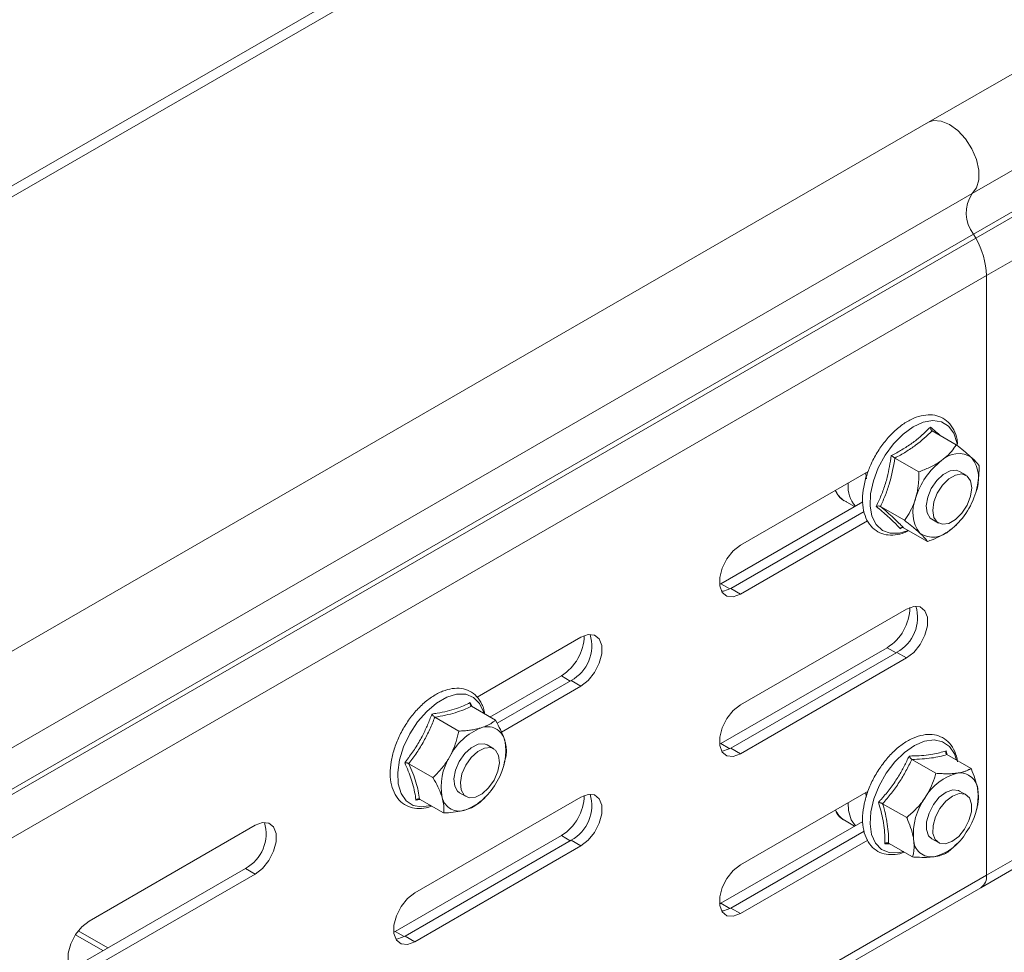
# Model space of a CAD drawing. Header units: millimetres. Extents: x 38 to 1681, y -3632 to -200.
# Tile 7 of 27: x 581 to 688, y -3160 to -3059. Entities that reach past the tile are written whole.
import ezdxf

# ---------------------------------------------------------------- set-up
doc = ezdxf.new("R2010")
doc.units = ezdxf.units.MM

msp = doc.modelspace()

# ---------------------------------------------------------------- linework, layer by layer
at = {"color": 7, "linetype": 'Continuous', "lineweight": 15}
for p, q in [((1066.31, -2846.49), (679.52, -3069.78)), ((684.27, -3077.52), (1071.06, -2854.24)), ((684.4, -3081.93), (1071.18, -2858.65)), ((684.64, -3082.37), (1071.43, -2859.08)), ((685.81, -3086.42), (1072.59, -2863.13)), ((685.81, -3151.53), (1072.59, -2928.24)), ((685.18, -3152.9), (1071.97, -2929.61)), ((567.01, -3084.18), (657.56, -3031.9)), ((567.01, -3085.4), (658.62, -3032.52)), ((679.52, -3069.78), (292.73, -3293.07)), ((297.48, -3300.81), (684.27, -3077.52)), ((297.61, -3305.22), (684.4, -3081.93)), ((684.64, -3082.37), (684.4, -3081.93)), ((297.85, -3305.66), (684.64, -3082.37)), ((298.97, -3309.73), (685.81, -3086.42)), ((685.81, -3151.53), (685.81, -3086.42)), ((679.92, -3103.29), (682.53, -3104.79)), ((675.87, -3106.24), (678.48, -3107.74)), ((672.97, -3107.7), (659.11, -3115.7)), ((683.59, -3108.1), (682.89, -3107.69)), ((672.81, -3108.14), (672.73, -3108.33)), ((670.78, -3109.07), (670.78, -3108.96)), ((684.69, -3109.83), (684.69, -3109.83)), ((670.38, -3110.87), (671.5, -3111.51)), ((656.99, -3119.89), (672.39, -3110.99)), ((672.53, -3112.04), (658.05, -3120.4)), ((674.31, -3111.49), (676.91, -3113)), ((659.11, -3121.01), (672.91, -3113.04)), ((679.89, -3112.89), (680.59, -3113.3)), ((676.7, -3113.77), (676.45, -3113.91)), ((676.79, -3113.8), (679.4, -3115.3)), ((682.6, -3113.43), (682.64, -3113.39)), ((656.83, -3119.97), (656.99, -3119.89)), ((659.11, -3121.01), (658.05, -3120.4)), ((677.14, -3122.64), (659.11, -3133.05)), ((641.79, -3125.7), (630.52, -3132.21)), ((656.99, -3137.24), (675.02, -3126.83)), ((676.08, -3127.34), (658.05, -3137.75)), ((659.11, -3138.36), (677.14, -3127.95)), ((677.14, -3127.95), (676.08, -3127.34)), ((631.92, -3134.36), (639.67, -3129.89)), ((640.73, -3130.4), (632.69, -3135.04)), ((633.16, -3135.99), (641.79, -3131.01)), ((641.79, -3131.01), (640.73, -3130.4)), ((629.78, -3132.79), (629.97, -3133.24)), ((629.9, -3133.2), (632.51, -3134.7)), ((625.94, -3134.39), (628.54, -3135.89)), ((632.33, -3137.8), (631.62, -3137.39)), ((656.83, -3137.32), (656.99, -3137.24)), ((633.67, -3138.56), (633.46, -3139.34)), ((659.11, -3138.36), (658.05, -3137.75)), ((681.42, -3138.05), (681.53, -3138.45)), ((681.52, -3138.44), (684.13, -3139.95)), ((623.12, -3139.43), (625.73, -3140.93)), ((633.43, -3139.53), (633.48, -3139.35)), ((677.71, -3138.97), (680.31, -3140.47)), ((628.62, -3142.59), (629.33, -3143)), ((672.96, -3142.41), (659.11, -3150.4)), ((683.59, -3142.81), (682.89, -3142.4)), ((641.79, -3143.05), (623.76, -3153.46)), ((624.31, -3143.3), (623.87, -3143.38)), ((624.28, -3143.28), (626.88, -3144.78)), ((631.21, -3143.25), (630.85, -3143.6)), ((631.21, -3143.25), (631.37, -3143.08)), ((670.83, -3144.52), (670.78, -3143.67)), ((674.54, -3143.77), (677.15, -3145.27)), ((684.69, -3144.53), (684.78, -3144.22)), ((606.43, -3146.11), (588.4, -3156.52)), ((656.99, -3154.59), (672.39, -3145.7)), ((670.38, -3145.57), (671.5, -3146.21)), ((621.64, -3157.65), (639.67, -3147.24)), ((672.53, -3146.74), (658.05, -3155.1)), ((640.73, -3147.75), (622.7, -3158.16)), ((623.76, -3158.77), (641.79, -3148.36)), ((641.79, -3148.36), (640.73, -3147.75)), ((659.11, -3155.71), (672.92, -3147.74)), ((675.3, -3148.12), (674.76, -3148.14)), ((675.19, -3148.05), (677.79, -3149.55)), ((679.89, -3147.59), (680.59, -3148)), ((682.55, -3148.17), (682.64, -3148.09)), ((299.02, -3374.82), (685.81, -3151.53)), ((605.37, -3150.81), (587.34, -3161.22)), ((588.4, -3161.83), (606.43, -3151.42)), ((606.43, -3151.42), (605.37, -3150.81)), ((298.4, -3376.19), (685.18, -3152.9)), ((656.83, -3154.68), (656.99, -3154.59)), ((659.11, -3155.71), (658.05, -3155.1)), ((590.44, -3159.43), (587.22, -3157.57)), ((621.47, -3157.73), (621.64, -3157.65)), ((623.76, -3158.77), (622.7, -3158.16))]:
    msp.add_line(p, q, dxfattribs=at)
at = {"color": 8, "linetype": 'Continuous', "lineweight": 15}
for p, q in [((656.99, -3119.89), (657.96, -3120.45)), ((675.02, -3126.83), (675.99, -3127.39)), ((639.67, -3129.89), (640.64, -3130.45)), ((656.99, -3137.24), (657.96, -3137.8)), ((672.75, -3143.05), (672.73, -3142.54)), ((639.67, -3147.24), (640.64, -3147.8)), ((656.99, -3154.59), (657.96, -3155.15)), ((621.64, -3157.65), (622.61, -3158.21)), ((589.91, -3159.73), (586.92, -3158.01))]:
    msp.add_line(p, q, dxfattribs=at)
at = {"color": 7, "linetype": 'Continuous', "lineweight": 15, "flags": 128}
for points in [[(679.52, -3069.78), (680.07, -3069.59), (680.9, -3069.64), (681.8, -3070.01), (682.7, -3070.68), (683.52, -3071.59), (684.21, -3072.67), (684.71, -3073.83), (684.97, -3074.98), (684.98, -3076.04), (684.74, -3076.91), (684.27, -3077.52)], [(684.27, -3077.52), (684.74, -3076.91), (684.98, -3076.04), (684.97, -3074.98), (684.71, -3073.83), (684.21, -3072.67), (683.52, -3071.59), (682.7, -3070.68), (681.8, -3070.01), (680.9, -3069.64), (680.07, -3069.59), (679.52, -3069.78)], [(682.89, -3107.69), (682.53, -3107.57), (681.85, -3107.64), (681.11, -3108.02), (680.41, -3108.68), (679.82, -3109.54), (679.43, -3110.48)], [(679.97, -3111.92), (680.1, -3111.01), (680.47, -3110.06), (681.03, -3109.19), (681.72, -3108.5), (682.46, -3108.08), (683.15, -3107.97), (683.72, -3108.19), (684.09, -3108.71), (684.21, -3109.48), (684.09, -3110.39), (683.72, -3111.34), (683.15, -3112.21), (682.46, -3112.9), (681.72, -3113.33), (681.03, -3113.43), (680.47, -3113.21), (680.1, -3112.69), (679.97, -3111.92)], [(679.43, -3110.48), (679.27, -3111.41), (679.36, -3112.2), (679.7, -3112.75), (679.89, -3112.89)], [(659.11, -3115.7), (658.33, -3116.31), (657.64, -3117.17), (657.12, -3118.18), (656.85, -3119.2), (656.85, -3120.12), (657.12, -3120.83), (657.64, -3121.24), (658.33, -3121.3), (659.11, -3121.01)], [(658.05, -3120.4), (657.27, -3120.69), (657.05, -3120.71)], [(677.14, -3127.95), (677.93, -3127.34), (678.62, -3126.48), (679.13, -3125.47), (679.41, -3124.45), (679.41, -3123.53), (679.13, -3122.82), (678.62, -3122.41), (677.93, -3122.35), (677.14, -3122.64)], [(641.79, -3131.01), (642.57, -3130.4), (643.27, -3129.54), (643.78, -3128.53), (644.05, -3127.51), (644.05, -3126.59), (643.78, -3125.88), (643.27, -3125.47), (642.57, -3125.41), (641.79, -3125.7)], [(659.11, -3133.05), (658.33, -3133.67), (657.64, -3134.53), (657.12, -3135.53), (656.85, -3136.55), (656.85, -3137.47), (657.12, -3138.18), (657.64, -3138.59), (658.33, -3138.65), (659.11, -3138.36)], [(631.62, -3137.39), (631.29, -3137.27), (630.62, -3137.32), (629.88, -3137.69), (629.18, -3138.34), (628.58, -3139.19), (628.18, -3140.13), (628, -3141.06), (628.09, -3141.86), (628.41, -3142.43), (628.62, -3142.59)], [(628.79, -3142.26), (628.71, -3141.47), (628.88, -3140.54), (629.29, -3139.6), (629.88, -3138.75), (630.59, -3138.1), (631.33, -3137.73), (632, -3137.68), (632.53, -3137.96), (632.86, -3138.53), (632.95, -3139.33), (632.77, -3140.25), (632.37, -3141.2), (631.77, -3142.05), (631.07, -3142.69), (630.33, -3143.07), (629.66, -3143.12), (629.12, -3142.84), (628.79, -3142.26)], [(658.05, -3137.75), (657.27, -3138.04), (657.05, -3138.06)], [(641.79, -3148.36), (642.57, -3147.75), (643.27, -3146.89), (643.78, -3145.88), (644.05, -3144.86), (644.05, -3143.94), (643.78, -3143.23), (643.27, -3142.82), (642.57, -3142.76), (641.79, -3143.05)], [(682.89, -3142.4), (682.77, -3142.34), (682.14, -3142.27), (681.42, -3142.53), (680.69, -3143.08), (680.05, -3143.87), (679.57, -3144.79), (679.3, -3145.74), (679.29, -3146.59), (679.53, -3147.26), (679.89, -3147.59)], [(680, -3147), (680.01, -3146.14), (680.27, -3145.2), (680.75, -3144.28), (681.4, -3143.49), (682.13, -3142.94), (682.85, -3142.68), (683.48, -3142.75), (683.95, -3143.14), (684.19, -3143.81), (684.18, -3144.66), (683.91, -3145.61), (683.43, -3146.53), (682.79, -3147.32), (682.06, -3147.87), (681.34, -3148.13), (680.7, -3148.06), (680.24, -3147.67), (680, -3147)], [(671.58, -3146.17), (671.13, -3145.52), (670.83, -3144.52)], [(606.43, -3151.42), (607.22, -3150.81), (607.91, -3149.95), (608.42, -3148.94), (608.7, -3147.92), (608.7, -3147), (608.42, -3146.29), (607.91, -3145.88), (607.22, -3145.82), (606.43, -3146.11)], [(659.11, -3150.4), (658.33, -3151.02), (657.64, -3151.88), (657.12, -3152.88), (656.85, -3153.9), (656.85, -3154.82), (657.12, -3155.53), (657.64, -3155.94), (658.33, -3156), (659.11, -3155.71)], [(623.76, -3153.46), (622.97, -3154.08), (622.28, -3154.94), (621.77, -3155.94), (621.49, -3156.96), (621.49, -3157.88), (621.77, -3158.59), (622.28, -3159), (622.97, -3159.06), (623.76, -3158.77)], [(658.05, -3155.1), (657.27, -3155.39), (657.05, -3155.41)], [(588.4, -3156.52), (587.62, -3157.13), (586.92, -3157.99), (586.41, -3159), (586.14, -3160.02), (586.14, -3160.94), (586.41, -3161.65), (586.92, -3162.06), (587.62, -3162.12), (588.4, -3161.83)], [(622.7, -3158.16), (621.91, -3158.45), (621.69, -3158.47)]]:
    msp.add_lwpolyline(points, dxfattribs=at)
at = {"color": 8, "linetype": 'Continuous', "lineweight": 15, "flags": 128}
for points in [[(682.63, -3104.78), (682.59, -3104.56), (682.26, -3103.54), (681.7, -3102.77), (680.93, -3102.3), (680, -3102.15), (678.95, -3102.33), (677.85, -3102.84), (676.76, -3103.64), (675.73, -3104.69), (674.81, -3105.93), (674.07, -3107.3), (673.53, -3108.72)], [(672.78, -3108.48), (672.72, -3107.94), (672.73, -3107.84)], [(673.53, -3108.72), (673.23, -3110.13), (673.18, -3111.43), (673.38, -3112.56), (673.84, -3113.46), (674.51, -3114.09), (675.36, -3114.4), (676.36, -3114.38), (677.3, -3114.09)], [(631.27, -3133.99), (631.22, -3133.8), (630.78, -3132.88), (630.13, -3132.23), (629.29, -3131.89), (628.3, -3131.89), (627.23, -3132.21), (626.12, -3132.84), (625.05, -3133.75), (624.06, -3134.89), (623.21, -3136.19), (622.55, -3137.6), (622.1, -3139.02), (621.91, -3140.39), (621.97, -3141.63), (622.28, -3142.67), (622.83, -3143.46), (623.58, -3143.96), (624.5, -3144.13), (625.5, -3143.98)], [(682.54, -3139.03), (682.32, -3138.36), (681.78, -3137.56), (681.03, -3137.04), (680.12, -3136.85), (679.09, -3137), (677.99, -3137.46), (676.9, -3138.22), (675.85, -3139.24), (674.92, -3140.47), (674.15, -3141.82), (673.58, -3143.25), (673.25, -3144.65), (673.17, -3145.97), (673.34, -3147.13), (673.77, -3148.07), (674.41, -3148.73), (675.25, -3149.08), (676.23, -3149.11), (676.8, -3148.98)]]:
    msp.add_lwpolyline(points, dxfattribs=at)
at = {"color": 7, "linetype": 'Continuous', "lineweight": 15}
for centre, radius, start, end in [((687.32, -3079.64), 3.72, 145.2373, 218.045), ((677.22, -3086.7), 8.59, 1.8773, 30.2825), ((685.86, -3112.9), 8.07, 127.7046, 163.575), ((682.75, -3108.31), 2.56, 55.8472, 135.3963), ((681.19, -3108.47), 3.77, 336.6012, 37.2697), ((674.06, -3109.31), 3.28, 175.756, 220.9974), ((681.58, -3112.11), 3.77, 156.6012, 217.2697), ((676.91, -3107.69), 8.07, 307.7046, 343.575), ((680.02, -3112.27), 2.56, 235.8472, 315.3963), ((672.23, -3122.36), 5.27, 301.9974, 358.8246), ((674.04, -3123.56), 4.29, 298.461, 16.6994), ((636.88, -3125.42), 5.27, 301.9974, 358.8246), ((638.68, -3126.62), 4.29, 298.461, 16.6994), ((633.32, -3141.53), 6.44, 111.6046, 153.4988), ((631.65, -3137.33), 1.92, 13.6061, 111.3635), ((627.51, -3138.06), 6.12, 327.7536, 11.1279), ((632.74, -3141.92), 6.12, 147.7536, 191.1279), ((684.03, -3145.89), 5.61, 104.3091, 150.3582), ((682.92, -3142.39), 1.96, 1.7242, 98.0483), ((626.92, -3138.45), 6.44, 291.6046, 333.4988), ((636.88, -3142.77), 5.27, 301.9974, 358.8246), ((638.68, -3143.97), 4.29, 298.461, 16.6994), ((678, -3142.87), 6.9, 324.523, 4.4693), ((628.59, -3142.65), 1.92, 193.6061, 291.3635), ((684.77, -3147.12), 6.9, 144.523, 184.4693), ((603.33, -3147.03), 4.29, 298.461, 16.6994), ((678.74, -3144.1), 5.61, 284.3091, 330.3582), ((679.85, -3147.6), 1.96, 181.7242, 278.0483), ((684.38, -3151.71), 1.44, 304.0564, 7.2558), ((684.34, -3151.69), 1.48, 305.0133, 6.2988)]:
    msp.add_arc(centre, radius, start, end, dxfattribs=at)
at = {"color": 8, "linetype": 'Continuous', "lineweight": 15}
for centre, radius, start, end in [((671.54, -3108.92), 2.27, 201.294, 239.0878), ((671.6, -3143.57), 2.34, 201.893, 238.4888)]:
    msp.add_arc(centre, radius, start, end, dxfattribs=at)
at = {"color": 7, "linetype": 'Continuous', "lineweight": 15}
for points, knots in [([(682.67, -3104.77), (682.66, -3104.59), (682.62, -3104), (682.29, -3103.15), (681.7, -3102.31), (680.89, -3101.76), (679.96, -3101.51), (678.96, -3101.56), (677.9, -3101.88), (676.82, -3102.48), (675.76, -3103.33), (674.78, -3104.4), (673.92, -3105.62), (673.23, -3106.89), (672.94, -3107.74), (672.81, -3108.14)], [0, 0, 0, 0, 0.03671, 0.120678, 0.203252, 0.282653, 0.359795, 0.437041, 0.516657, 0.598571, 0.681391, 0.764112, 0.84666, 0.92916, 1, 1, 1, 1]), ([(675.48, -3105.97), (675.68, -3105.86), (676.26, -3105.56), (677.2, -3105), (678.48, -3104.1), (679.25, -3103.34), (679.73, -3102.87)], [0, 0, 0, 0, 0.118019, 0.354226, 0.592482, 1, 1, 1, 1]), ([(679.92, -3103.29), (679.35, -3103.82), (678.48, -3104.63), (677.05, -3105.58), (676.27, -3106.02), (675.87, -3106.24)], [0, 0, 0, 0, 0.491906, 0.744908, 1, 1, 1, 1]), ([(679.92, -3103.29), (679.89, -3103.27), (679.84, -3103.23), (679.78, -3103.12), (679.74, -3103), (679.73, -3102.91), (679.73, -3102.87), (679.73, -3102.87)], [0, 0, 0, 0, 0.236184, 0.471397, 0.732465, 0.992086, 1, 1, 1, 1]), ([(680.93, -3106.51), (681.19, -3106.3), (681.71, -3105.88), (682.2, -3105.28), (682.45, -3104.91), (682.53, -3104.79)], [0, 0, 0, 0, 0.39547, 0.801975, 1, 1, 1, 1]), ([(682.53, -3104.79), (682.81, -3105.01), (683.37, -3105.47), (683.9, -3105.92), (684.15, -3106.15), (684.19, -3106.19)], [0, 0, 0, 0, 0.442922, 0.896343, 1, 1, 1, 1]), ([(673.84, -3111.49), (673.93, -3111.29), (674.22, -3110.7), (674.64, -3109.66), (675.15, -3108.03), (675.35, -3106.76), (675.48, -3105.97)], [0, 0, 0, 0, 0.118019, 0.354226, 0.592482, 1, 1, 1, 1]), ([(675.87, -3106.24), (675.71, -3107.15), (675.45, -3108.53), (674.86, -3110.26), (674.49, -3111.08), (674.31, -3111.49)], [0, 0, 0, 0, 0.491906, 0.744908, 1, 1, 1, 1]), ([(675.87, -3106.24), (675.84, -3106.22), (675.78, -3106.18), (675.68, -3106.11), (675.58, -3106.04), (675.51, -3105.99), (675.48, -3105.97), (675.48, -3105.97)], [0, 0, 0, 0, 0.236184, 0.471397, 0.732465, 0.992086, 1, 1, 1, 1]), ([(678.48, -3107.74), (678.87, -3107.59), (679.66, -3107.28), (680.46, -3106.84), (680.85, -3106.56), (680.93, -3106.51)], [0, 0, 0, 0, 0.442922, 0.896343, 1, 1, 1, 1]), ([(684.19, -3106.19), (684.35, -3106.34), (684.66, -3106.64), (684.86, -3106.88), (684.97, -3107.03), (684.99, -3107.07), (685.01, -3107.1)], [0, 0, 0, 0, 0.395463, 0.801961, 0.900945, 1, 1, 1, 1]), ([(678.48, -3107.74), (678.48, -3107.87), (678.48, -3108.13), (678.46, -3108.56), (678.42, -3109.05), (678.36, -3109.58), (678.26, -3110.1), (678.17, -3110.44), (678.12, -3110.61)], [0, 0, 0, 0, 0.131218, 0.262602, 0.44461, 0.627382, 0.813064, 1, 1, 1, 1]), ([(685.01, -3107.1), (685.01, -3107.23), (685.01, -3107.48), (684.98, -3108.1), (684.91, -3108.95), (684.74, -3109.63), (684.65, -3109.97)], [0, 0, 0, 0, 0.131287, 0.262739, 0.627508, 1, 1, 1, 1]), ([(672.73, -3108.33), (672.67, -3108.57), (672.48, -3109.27), (672.33, -3110.41), (672.38, -3111.66), (672.68, -3112.77), (673.23, -3113.66), (673.99, -3114.29), (674.9, -3114.61), (675.89, -3114.62), (676.71, -3114.45), (677.2, -3114.19), (677.35, -3114.12)], [0, 0, 0, 0, 0.0603457, 0.1751802, 0.2908488, 0.4070888, 0.522046, 0.6330009, 0.7401046, 0.8465889, 0.9558202, 1, 1, 1, 1]), ([(669.4, -3109.76), (669.52, -3109.97), (669.78, -3110.46), (670.25, -3110.87), (670.6, -3110.96), (670.66, -3110.98)], [0, 0, 0, 0, 0.3905141, 0.8999255, 1, 1, 1, 1]), ([(678.12, -3110.61), (678.08, -3110.75), (677.92, -3111.24), (677.55, -3112.03), (677.16, -3112.66), (676.93, -3112.97), (676.91, -3113)], [0, 0, 0, 0, 0.148154, 0.552, 0.965648, 1, 1, 1, 1]), ([(674.31, -3111.49), (674.28, -3111.48), (674.22, -3111.45), (674.09, -3111.44), (673.97, -3111.45), (673.88, -3111.47), (673.84, -3111.49), (673.84, -3111.49)], [0, 0, 0, 0, 0.236184, 0.471397, 0.732465, 0.992086, 1, 1, 1, 1]), ([(676.45, -3113.91), (676.38, -3113.83), (676.16, -3113.6), (675.74, -3113.16), (674.99, -3112.46), (674.28, -3111.86), (673.84, -3111.49)], [0, 0, 0, 0, 0.1180186, 0.3542262, 0.5924822, 1, 1, 1, 1]), ([(674.31, -3111.49), (674.56, -3111.71), (675.07, -3112.15), (675.74, -3112.75), (676.32, -3113.31), (676.64, -3113.64), (676.79, -3113.8)], [0, 0, 0, 0, 0.245251, 0.49213, 0.745021, 1, 1, 1, 1]), ([(678.58, -3114.4), (678.49, -3114.32), (678.32, -3114.16), (678.01, -3113.89), (677.67, -3113.6), (677.36, -3113.35), (677.11, -3113.15), (676.98, -3113.05), (676.91, -3113)], [0, 0, 0, 0, 0.197022, 0.395591, 0.598294, 0.802087, 0.901008, 1, 1, 1, 1]), ([(676.45, -3113.91), (676.45, -3113.91), (676.47, -3113.88), (676.52, -3113.83), (676.61, -3113.78), (676.7, -3113.76), (676.76, -3113.79), (676.79, -3113.8)], [0, 0, 0, 0, 0.007914, 0.267535, 0.528603, 0.763816, 1, 1, 1, 1]), ([(681.85, -3114.07), (681.56, -3114.27), (680.97, -3114.65), (680.2, -3115), (679.66, -3115.21), (679.49, -3115.27), (679.4, -3115.3)], [0, 0, 0, 0, 0.395463, 0.801961, 0.900945, 1, 1, 1, 1]), ([(682.59, -3113.43), (682.56, -3113.47), (682.4, -3113.64), (682.17, -3113.82), (681.95, -3114), (681.88, -3114.05), (681.85, -3114.07)], [0, 0, 0, 0, 0.1713, 0.740944, 0.870435, 1, 1, 1, 1]), ([(679.4, -3115.3), (679.36, -3115.25), (679.29, -3115.15), (679.15, -3114.97), (678.96, -3114.76), (678.78, -3114.58), (678.65, -3114.46), (678.6, -3114.42), (678.58, -3114.4)], [0, 0, 0, 0, 0.2209562, 0.4428284, 0.6686399, 0.896415, 0.9481929, 1, 1, 1, 1]), ([(631.34, -3134.03), (631.32, -3133.92), (631.29, -3133.75), (631.23, -3133.38), (630.98, -3132.83), (630.52, -3132.1), (629.74, -3131.51), (628.82, -3131.22), (627.82, -3131.23), (626.77, -3131.52), (625.69, -3132.09), (624.63, -3132.91), (623.63, -3133.95), (622.75, -3135.16), (622.03, -3136.48), (621.49, -3137.86), (621.16, -3139.23), (621.05, -3140.55), (621.19, -3141.76), (621.58, -3142.8), (622.21, -3143.61), (623.03, -3144.13), (623.97, -3144.33), (624.83, -3144.3), (625.37, -3144.1), (625.57, -3144.03)], [0, 0, 0, 0, 0.0143542, 0.020926, 0.0477192, 0.0971177, 0.1450701, 0.1914928, 0.237802, 0.2854239, 0.3345053, 0.3842347, 0.4339471, 0.4835521, 0.5331156, 0.5827352, 0.6324969, 0.6825178, 0.7328672, 0.7832809, 0.8327176, 0.8802052, 0.9265124, 0.9730291, 1, 1, 1, 1]), ([(625.61, -3134.04), (625.8, -3134.01), (626.38, -3133.92), (627.29, -3133.73), (628.55, -3133.38), (629.31, -3133.02), (629.78, -3132.79)], [0, 0, 0, 0, 0.118019, 0.354226, 0.592482, 1, 1, 1, 1]), ([(629.9, -3133.2), (629.63, -3133.33), (629.09, -3133.58), (628.15, -3133.9), (627.1, -3134.18), (626.32, -3134.32), (625.94, -3134.39)], [0, 0, 0, 0, 0.2452513, 0.4921305, 0.7450212, 1, 1, 1, 1]), ([(629.9, -3133.2), (629.88, -3133.18), (629.83, -3133.14), (629.78, -3133.04), (629.76, -3132.92), (629.77, -3132.84), (629.78, -3132.79), (629.78, -3132.79)], [0, 0, 0, 0, 0.236184, 0.471397, 0.732465, 0.992086, 1, 1, 1, 1]), ([(622.66, -3139.33), (622.73, -3139.24), (622.88, -3139.05), (623.31, -3138.48), (623.92, -3137.59), (624.61, -3136.39), (625.17, -3135.2), (625.46, -3134.42), (625.61, -3134.04)], [0, 0, 0, 0, 0.058987, 0.117991, 0.354136, 0.592328, 0.795596, 1, 1, 1, 1]), ([(625.94, -3134.39), (625.76, -3134.82), (625.4, -3135.71), (624.75, -3136.99), (623.99, -3138.24), (623.41, -3139.03), (623.12, -3139.43)], [0, 0, 0, 0, 0.245251, 0.49213, 0.745021, 1, 1, 1, 1]), ([(625.61, -3134.04), (625.61, -3134.04), (625.63, -3134.07), (625.68, -3134.14), (625.76, -3134.24), (625.85, -3134.33), (625.91, -3134.37), (625.94, -3134.39)], [0, 0, 0, 0, 0.007914, 0.267535, 0.528603, 0.763816, 1, 1, 1, 1]), ([(628.54, -3135.89), (628.74, -3135.88), (629.13, -3135.86), (629.69, -3135.8), (630.23, -3135.72), (630.61, -3135.63), (630.84, -3135.57), (630.91, -3135.55), (630.95, -3135.54)], [0, 0, 0, 0, 0.220956, 0.442828, 0.66864, 0.896415, 0.948193, 1, 1, 1, 1]), ([(630.95, -3135.54), (631.08, -3135.5), (631.34, -3135.41), (631.69, -3135.26), (632, -3135.09), (632.23, -3134.93), (632.4, -3134.8), (632.47, -3134.74), (632.51, -3134.7)], [0, 0, 0, 0, 0.197022, 0.395591, 0.598294, 0.802087, 0.901008, 1, 1, 1, 1]), ([(633.51, -3136.88), (633.48, -3136.78), (633.36, -3136.41), (633.06, -3135.71), (632.72, -3135.07), (632.52, -3134.73), (632.51, -3134.7)], [0, 0, 0, 0, 0.148154, 0.552, 0.965648, 1, 1, 1, 1]), ([(627.56, -3138.65), (627.73, -3138.3), (628.09, -3137.59), (628.34, -3136.74), (628.48, -3136.17), (628.52, -3135.98), (628.54, -3135.89)], [0, 0, 0, 0, 0.395463, 0.801961, 0.900945, 1, 1, 1, 1]), ([(682.67, -3139.21), (682.63, -3139.01), (682.52, -3138.42), (682.15, -3137.59), (681.48, -3136.83), (680.64, -3136.36), (679.68, -3136.2), (678.66, -3136.33), (677.59, -3136.73), (676.51, -3137.4), (675.47, -3138.32), (674.52, -3139.44), (673.7, -3140.7), (673.04, -3142.05), (672.59, -3143.44), (672.35, -3144.8), (672.35, -3146.08), (672.59, -3147.22), (673.08, -3148.17), (673.79, -3148.87), (674.67, -3149.26), (675.65, -3149.34), (676.4, -3149.25), (676.82, -3149.06), (676.89, -3149.02)], [0, 0, 0, 0, 0.026341, 0.075851, 0.124432, 0.171074, 0.216817, 0.263023, 0.310783, 0.359687, 0.408893, 0.458006, 0.507032, 0.556057, 0.605169, 0.65447, 0.704068, 0.75397, 0.803579, 0.851712, 0.897985, 0.943664, 0.990204, 1, 1, 1, 1]), ([(633.67, -3138.56), (633.67, -3138.5), (633.69, -3138.37), (633.7, -3138.15), (633.7, -3137.89), (633.67, -3137.57), (633.61, -3137.24), (633.55, -3137), (633.51, -3136.88)], [0, 0, 0, 0, 0.131218, 0.262602, 0.44461, 0.627382, 0.813064, 1, 1, 1, 1]), ([(625.73, -3140.93), (625.88, -3140.78), (626.19, -3140.49), (626.63, -3140), (627.04, -3139.48), (627.32, -3139.07), (627.48, -3138.79), (627.53, -3138.7), (627.56, -3138.65)], [0, 0, 0, 0, 0.220956, 0.442828, 0.66864, 0.896415, 0.948193, 1, 1, 1, 1]), ([(674.08, -3143.64), (674.16, -3143.55), (674.32, -3143.37), (674.8, -3142.83), (675.48, -3141.98), (676.25, -3140.84), (676.89, -3139.71), (677.24, -3138.97), (677.41, -3138.6)], [0, 0, 0, 0, 0.058987, 0.117991, 0.354136, 0.592328, 0.795596, 1, 1, 1, 1]), ([(677.41, -3138.6), (677.6, -3138.59), (678.15, -3138.58), (679.03, -3138.54), (680.24, -3138.39), (680.96, -3138.18), (681.42, -3138.05)], [0, 0, 0, 0, 0.118019, 0.354226, 0.592482, 1, 1, 1, 1]), ([(677.41, -3138.6), (677.41, -3138.6), (677.43, -3138.63), (677.47, -3138.71), (677.54, -3138.81), (677.62, -3138.91), (677.68, -3138.95), (677.71, -3138.97)], [0, 0, 0, 0, 0.007914, 0.267535, 0.528603, 0.763816, 1, 1, 1, 1]), ([(681.52, -3138.44), (681.26, -3138.52), (680.75, -3138.66), (679.84, -3138.82), (678.83, -3138.92), (678.08, -3138.95), (677.71, -3138.97)], [0, 0, 0, 0, 0.245251, 0.49213, 0.745021, 1, 1, 1, 1]), ([(681.52, -3138.44), (681.5, -3138.42), (681.45, -3138.38), (681.4, -3138.29), (681.39, -3138.17), (681.41, -3138.09), (681.42, -3138.05), (681.42, -3138.05)], [0, 0, 0, 0, 0.236184, 0.471397, 0.732465, 0.992086, 1, 1, 1, 1]), ([(623.87, -3143.38), (623.86, -3143.31), (623.85, -3143.17), (623.79, -3142.74), (623.66, -3142.06), (623.4, -3141.15), (623.06, -3140.23), (622.79, -3139.63), (622.66, -3139.33)], [0, 0, 0, 0, 0.058987, 0.117991, 0.354136, 0.592328, 0.795596, 1, 1, 1, 1]), ([(622.66, -3139.33), (622.66, -3139.33), (622.7, -3139.33), (622.78, -3139.33), (622.91, -3139.35), (623.03, -3139.38), (623.09, -3139.41), (623.12, -3139.43)], [0, 0, 0, 0, 0.007914, 0.267535, 0.528603, 0.763816, 1, 1, 1, 1]), ([(623.12, -3139.43), (623.27, -3139.77), (623.56, -3140.46), (623.9, -3141.45), (624.14, -3142.4), (624.23, -3142.99), (624.28, -3143.28)], [0, 0, 0, 0, 0.245251, 0.49213, 0.745021, 1, 1, 1, 1]), ([(677.71, -3138.97), (677.5, -3139.38), (677.09, -3140.23), (676.35, -3141.46), (675.5, -3142.65), (674.86, -3143.39), (674.54, -3143.77)], [0, 0, 0, 0, 0.245251, 0.49213, 0.745021, 1, 1, 1, 1]), ([(679.16, -3143.12), (679.35, -3142.78), (679.76, -3142.1), (680.06, -3141.29), (680.24, -3140.74), (680.29, -3140.56), (680.31, -3140.47)], [0, 0, 0, 0, 0.395463, 0.801961, 0.900945, 1, 1, 1, 1]), ([(680.31, -3140.47), (680.5, -3140.48), (680.88, -3140.51), (681.43, -3140.52), (681.96, -3140.52), (682.32, -3140.49), (682.54, -3140.47), (682.61, -3140.46), (682.65, -3140.45)], [0, 0, 0, 0, 0.220956, 0.442828, 0.66864, 0.896415, 0.948193, 1, 1, 1, 1]), ([(682.65, -3140.45), (682.77, -3140.43), (683.02, -3140.39), (683.35, -3140.31), (683.65, -3140.2), (683.86, -3140.1), (684.02, -3140.01), (684.09, -3139.97), (684.13, -3139.95)], [0, 0, 0, 0, 0.1970218, 0.395591, 0.5982942, 0.8020874, 0.901008, 1, 1, 1, 1]), ([(684.88, -3142.33), (684.86, -3142.22), (684.79, -3141.81), (684.57, -3141.05), (684.3, -3140.35), (684.14, -3139.98), (684.13, -3139.95)], [0, 0, 0, 0, 0.148154, 0.552, 0.965648, 1, 1, 1, 1]), ([(626.73, -3143.1), (626.7, -3143), (626.49, -3142.36), (626.11, -3141.6), (625.74, -3140.96), (625.73, -3140.93)], [0, 0, 0, 0, 0.148486, 0.965571, 1, 1, 1, 1]), ([(684.78, -3144.23), (684.8, -3144.16), (684.83, -3144.01), (684.88, -3143.76), (684.92, -3143.46), (684.94, -3143.11), (684.93, -3142.74), (684.89, -3142.47), (684.88, -3142.33)], [0, 0, 0, 0, 0.131218, 0.262602, 0.44461, 0.627382, 0.813064, 1, 1, 1, 1]), ([(623.87, -3143.38), (623.87, -3143.38), (623.9, -3143.35), (623.97, -3143.3), (624.08, -3143.25), (624.19, -3143.24), (624.25, -3143.27), (624.28, -3143.28)], [0, 0, 0, 0, 0.007914, 0.267535, 0.528603, 0.763816, 1, 1, 1, 1]), ([(626.88, -3144.78), (626.89, -3144.72), (626.91, -3144.6), (626.93, -3144.28), (626.91, -3143.81), (626.79, -3143.34), (626.73, -3143.1)], [0, 0, 0, 0, 0.131287, 0.262739, 0.627508, 1, 1, 1, 1]), ([(630.85, -3143.6), (630.67, -3143.74), (630.3, -3144.03), (629.73, -3144.3), (629.36, -3144.41), (629.29, -3144.44)], [0, 0, 0, 0, 0.4429219, 0.8963431, 1, 1, 1, 1]), ([(674.76, -3148.14), (674.77, -3148.06), (674.77, -3147.9), (674.78, -3147.42), (674.75, -3146.66), (674.6, -3145.64), (674.38, -3144.63), (674.18, -3143.97), (674.08, -3143.64)], [0, 0, 0, 0, 0.058987, 0.117991, 0.354136, 0.592328, 0.795596, 1, 1, 1, 1]), ([(674.08, -3143.64), (674.08, -3143.64), (674.12, -3143.64), (674.21, -3143.65), (674.33, -3143.68), (674.45, -3143.72), (674.51, -3143.75), (674.54, -3143.77)], [0, 0, 0, 0, 0.007914, 0.267535, 0.528603, 0.763816, 1, 1, 1, 1]), ([(674.54, -3143.77), (674.65, -3144.15), (674.85, -3144.9), (675.06, -3146), (675.18, -3147.06), (675.19, -3147.72), (675.19, -3148.05)], [0, 0, 0, 0, 0.245251, 0.49213, 0.745021, 1, 1, 1, 1]), ([(677.15, -3145.27), (677.31, -3145.13), (677.65, -3144.85), (678.12, -3144.4), (678.57, -3143.9), (678.88, -3143.51), (679.07, -3143.24), (679.13, -3143.16), (679.16, -3143.12)], [0, 0, 0, 0, 0.220956, 0.442828, 0.66864, 0.896415, 0.948193, 1, 1, 1, 1]), ([(629.29, -3144.44), (629.01, -3144.51), (628.43, -3144.65), (627.67, -3144.73), (627.15, -3144.77), (626.97, -3144.78), (626.88, -3144.78)], [0, 0, 0, 0, 0.395463, 0.801961, 0.900945, 1, 1, 1, 1]), ([(669.44, -3144.53), (669.49, -3144.63), (669.66, -3145.03), (670.02, -3145.4), (670.37, -3145.54), (670.44, -3145.57)], [0, 0, 0, 0, 0.208991, 0.842157, 1, 1, 1, 1]), ([(677.9, -3147.66), (677.88, -3147.55), (677.76, -3146.83), (677.46, -3146), (677.16, -3145.3), (677.15, -3145.27)], [0, 0, 0, 0, 0.148486, 0.965571, 1, 1, 1, 1]), ([(674.76, -3148.14), (674.76, -3148.14), (674.8, -3148.11), (674.87, -3148.06), (674.99, -3148.02), (675.1, -3148.01), (675.16, -3148.04), (675.19, -3148.05)], [0, 0, 0, 0, 0.007914, 0.2675353, 0.5286026, 0.7638165, 1, 1, 1, 1]), ([(677.79, -3149.55), (677.81, -3149.48), (677.85, -3149.34), (677.92, -3148.98), (677.98, -3148.45), (677.92, -3147.92), (677.9, -3147.66)], [0, 0, 0, 0, 0.131287, 0.262739, 0.627508, 1, 1, 1, 1]), ([(682.54, -3148.16), (682.38, -3148.33), (682.09, -3148.64), (681.76, -3148.91), (681.61, -3149.03)], [0, 0, 0, 0, 0.542021, 1, 1, 1, 1]), ([(681.61, -3149.03), (681.44, -3149.13), (681.1, -3149.32), (680.55, -3149.47), (680.19, -3149.53), (680.13, -3149.54)], [0, 0, 0, 0, 0.442922, 0.896343, 1, 1, 1, 1]), ([(680.13, -3149.54), (679.85, -3149.56), (679.3, -3149.62), (678.56, -3149.6), (678.05, -3149.57), (677.88, -3149.56), (677.79, -3149.55)], [0, 0, 0, 0, 0.395463, 0.801961, 0.900945, 1, 1, 1, 1])]:
    msp.add_open_spline(points, degree=3, knots=knots, dxfattribs=at)
at = {"color": 8, "linetype": 'Continuous', "lineweight": 15}
msp.add_open_spline([(679.73, -3102.87), (679.8, -3102.92), (679.93, -3103.04), (680.28, -3103.34), (680.55, -3103.58), (680.75, -3103.76)], degree=3, knots=[0, 0, 0, 0, 0.1820247, 0.3640999, 1, 1, 1, 1], dxfattribs=at)

doc.saveas('drawing.dxf')
